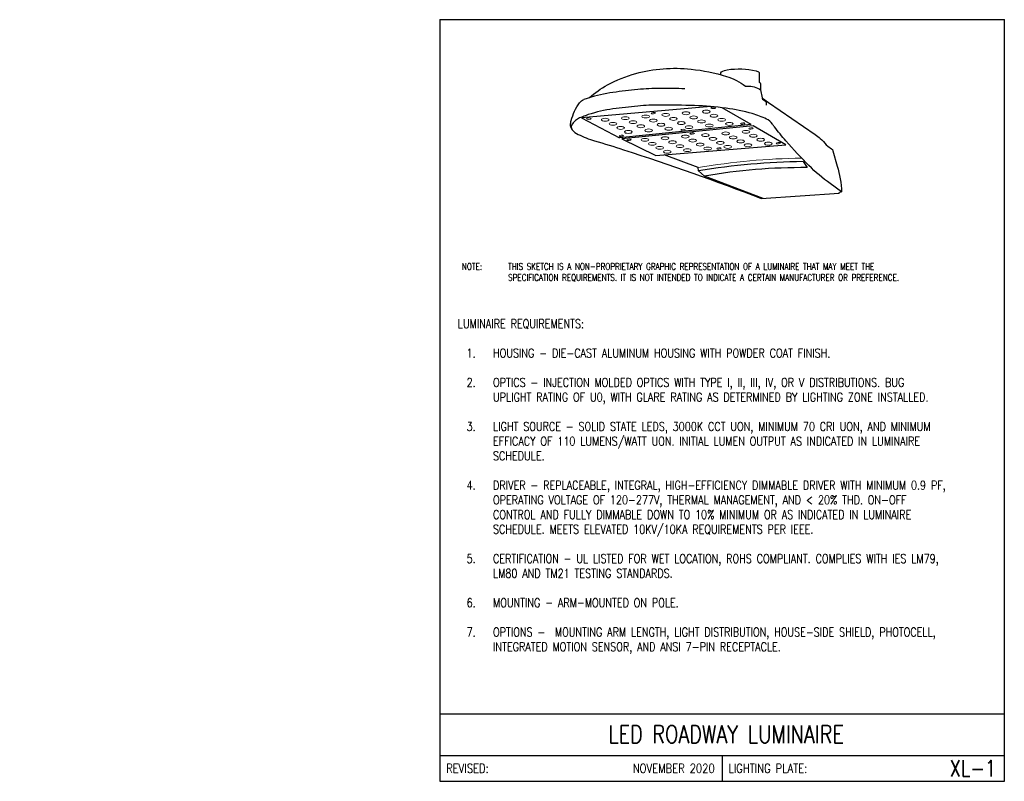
# Model space of a CAD drawing. Header units: inches. Extents: x -5.1 to 6.8, y 0 to 9.2.
import ezdxf
from ezdxf.enums import TextEntityAlignment as Align

# ---------------------------------------------------------------- set-up
doc = ezdxf.new("R2010")
doc.units = ezdxf.units.IN
doc.header["$MEASUREMENT"] = 0
doc.layers.add('E-DETL', color=10, linetype='CONTINUOUS', lineweight=30)
doc.layers.add('E-LUM-PLAT', color=8, linetype='CONTINUOUS', lineweight=13)
doc.layers.add('E-DETL-TEXT', color=3, linetype='CONTINUOUS')
doc.styles.add('romans', font='ROMANS.SHX', dxfattribs={"width": 0.8})
doc.styles.get("Standard").update_dxf_attribs({"font": 'ROMANS.SHX', "width": 0.8, "height": 0.125})

msp = doc.modelspace()

# ---------------------------------------------------------------- linework, layer by layer
at = {"layer": 'E-DETL'}
for p, q in [((0, 9.188), (0, 0)), ((0, 9.188), (6.81, 9.188)), ((6.81, 0), (6.81, 9.188)), ((3.268, 8.14), (1.711, 8.005)), ((3.757, 7.922), (3.408, 8.125)), ((1.711, 8.005), (2.167, 7.763)), ((3.757, 7.922), (2.167, 7.763)), ((3.78, 7.909), (2.196, 7.75)), ((4.174, 7.679), (3.78, 7.909)), ((2.196, 7.75), (2.606, 7.548)), ((2.606, 7.548), (4.174, 7.679)), ((4.383, 7.477), (4.432, 7.403)), ((0, 0.813), (6.81, 0.813)), ((0, 0.313), (6.81, 0.313)), ((3.405, 0.313), (3.405, 0)), ((0, 0), (6.81, 0))]:
    msp.add_line(p, q, dxfattribs=at)
for points in [[(1.803, 8.246), (1.805, 8.248, -0.057663), (2.022, 8.4, -0.058129), (2.363, 8.538, -0.093812), (3.031, 8.591, -0.04718), (3.457, 8.504, -0.090239), (3.687, 8.385)], [(3.39, 8.526), (3.39, 8.536, -0.274687), (3.4, 8.557, -0.101845), (3.468, 8.583, -0.094448), (3.816, 8.571, -0.173381), (3.851, 8.55), (3.851, 8.434), (3.855, 8.431, -0.149224), (3.868, 8.416, -0.123562), (3.87, 8.404), (3.869, 8.342)], [(2.957, 8.354, 0.005266), (2.659, 8.358, 0.025174), (2.388, 8.345, 0.008996), (2.089, 8.31, 0.045842), (1.791, 8.242, 0.013621), (1.737, 8.223, 0.013417)], [(3.687, 8.385), (3.708, 8.386, -0.147903), (3.869, 8.342, -0.471327)], [(3.869, 8.342), (3.887, 8.246), (3.889, 8.237), (3.891, 8.23), (3.928, 8.203, -0.222615), (3.935, 8.189, 0.019419), (3.938, 8.155, 0.363318)], [(1.597, 7.86), (1.588, 7.873, -0.116182), (1.58, 7.894, -0.069772), (1.58, 7.945, -0.030945), (1.585, 7.971, -0.086488), (1.685, 8.185, -0.173717), (1.737, 8.223, -0.173717)], [(3.891, 8.242), (3.967, 8.189), (4.529, 7.801, -0.014145), (4.59, 7.756, -0.102218), (4.659, 7.676), (4.682, 7.66), (4.725, 7.631, -0.172725), (4.743, 7.607), (4.795, 7.422, -0.056938), (4.847, 7.109, -1.226767)], [(4.847, 7.109), (4.709, 7.21, -0.038447), (4.453, 7.428, -0.017589), (4.175, 7.725, -0.015144), (4.036, 7.895, -0.014764), (4.012, 7.929, 0.132825), (3.941, 7.989, 0.043381), (3.769, 8.054, 0.033998), (3.455, 8.119, 0.02601), (3.071, 8.151, 0.007282), (2.659, 8.158, 0.025174), (2.388, 8.146, 0.008996), (2.089, 8.111, 0.045842), (1.791, 8.042, 0.026838), (1.686, 8.002, 0.067689), (1.638, 7.972, 0.040431), (1.599, 7.933, 0.36247), (1.597, 7.86, 0.111699), (1.668, 7.804, 0.040891), (1.868, 7.727, -0.007008), (2.217, 7.619, -0.013366), (3.877, 7.031, 0.067339)]]:
    msp.add_lwpolyline(points, format="xyb", dxfattribs=at)
for points in [[(3.902, 7.032), (3.192, 7.3), (3.122, 7.364), (3.118, 7.405), (2.708, 7.556)], [(3.877, 7.031), (4.816, 7.096)], [(4.816, 7.096), (4.82, 7.108), (4.847, 7.109)]]:
    msp.add_lwpolyline(points, dxfattribs=at)
for centre, radius, start, end in [((4.505, -0.975), 8.452, 90.8279, 99.4198), ((4.382, 0.471), 6.932, 89.593, 99.8911)]:
    msp.add_arc(centre, radius, start, end, dxfattribs=at)
at = {"layer": 'E-LUM-PLAT'}
msp.add_arc((4.502, -0.933), 8.452, 90.9261, 99.4198, dxfattribs=at)
for centre, major_axis, ratio in [((2.97, 8.059), (-0.046, 0), 0.381579), ((3.214, 8.078), (-0.046, 0), 0.381579), ((3.298, 8.123), (-0.0265, -0.0017), 0.327263), ((1.798, 7.993), (-0.0265, -0.0017), 0.327263), ((1.995, 7.981), (-0.046, 0), 0.381579), ((2.238, 8), (-0.046, 0), 0.381579), ((2.332, 7.951), (-0.046, 0), 0.381579), ((2.482, 8.02), (-0.046, 0), 0.381579), ((2.576, 7.97), (-0.046, 0), 0.381579), ((2.576, 8.06), (-0.0265, -0.0017), 0.327263), ((2.726, 8.039), (-0.046, 0), 0.381579), ((2.819, 7.99), (-0.046, 0), 0.381579), ((2.913, 7.941), (-0.046, 0), 0.381579), ((3.063, 8.009), (-0.046, 0), 0.381579), ((3.157, 7.96), (-0.046, 0), 0.381579), ((3.307, 8.029), (-0.046, 0), 0.381579), ((3.4, 7.98), (-0.046, 0), 0.381579), ((2.088, 7.931), (-0.046, 0), 0.381579), ((2.181, 7.882), (-0.046, 0), 0.381579), ((2.274, 7.833), (-0.046, 0), 0.381579), ((2.425, 7.902), (-0.046, 0), 0.381579), ((2.518, 7.852), (-0.046, 0), 0.381579), ((2.669, 7.921), (-0.046, 0), 0.381579), ((2.762, 7.872), (-0.046, 0), 0.381579), ((2.935, 7.857), (-0.0265, -0.0017), 0.327263), ((3.006, 7.891), (-0.046, 0), 0.381579), ((3.25, 7.911), (-0.046, 0), 0.381579), ((3.494, 7.93), (-0.046, 0), 0.381579), ((3.655, 7.935), (-0.0265, -0.0017), 0.327263), ((3.693, 7.835), (-0.046, 0), 0.381579), ((3.753, 7.874), (-0.0265, -0.0017), 0.327263), ((2.189, 7.787), (-0.0265, -0.0017), 0.327263), ((2.283, 7.739), (-0.0265, -0.0017), 0.327263), ((2.474, 7.738), (-0.046, 0), 0.381579), ((2.718, 7.757), (-0.046, 0), 0.381579), ((2.807, 7.709), (-0.046, 0), 0.381579), ((2.961, 7.777), (-0.046, 0), 0.381579), ((3.051, 7.729), (-0.046, 0), 0.381579), ((3.044, 7.814), (-0.0265, -0.0017), 0.327263), ((3.205, 7.796), (-0.046, 0), 0.381579), ((3.295, 7.749), (-0.046, 0), 0.381579), ((3.449, 7.816), (-0.046, 0), 0.381579), ((3.539, 7.768), (-0.046, 0), 0.381579), ((3.629, 7.72), (-0.046, 0), 0.381579), ((3.783, 7.788), (-0.046, 0), 0.381579), ((3.872, 7.74), (-0.046, 0), 0.381579), ((2.563, 7.69), (-0.046, 0), 0.381579), ((2.653, 7.642), (-0.046, 0), 0.381579), ((2.743, 7.595), (-0.046, 0), 0.381579), ((2.897, 7.662), (-0.046, 0), 0.381579), ((2.987, 7.614), (-0.046, 0), 0.381579), ((3.141, 7.681), (-0.046, 0), 0.381579), ((3.23, 7.634), (-0.046, 0), 0.381579), ((3.385, 7.701), (-0.046, 0), 0.381579), ((3.367, 7.633), (-0.0265, -0.0017), 0.327263), ((3.474, 7.653), (-0.046, 0), 0.381579), ((3.718, 7.673), (-0.046, 0), 0.381579), ((3.962, 7.692), (-0.046, 0), 0.381579), ((4.084, 7.698), (-0.0265, -0.0017), 0.327263)]:
    msp.add_ellipse(centre, major_axis=major_axis, ratio=ratio, dxfattribs=at)

# ---------------------------------------------------------------- texts
at = {"layer": 'E-DETL', "insert": (-5.067, 0.705), "char_height": 0.125, "attachment_point": 4}
msp.add_mtext('\\A1;  \\P ', dxfattribs=at)
at = {"layer": 'E-DETL-TEXT', "style": 'romans', "width": 0.8}
msp.add_text('LED ROADWAY LUMINAIRE', height=0.2125, dxfattribs=at).set_placement((3.454, 0.462), align=Align.CENTER)
for s, height, p in [('XL-1', 0.1969, (6.711, 0.156)), ('NOVEMBER 2020', 0.11, (3.316, 0.156))]:
    msp.add_text(s, height=height, dxfattribs=at).set_placement(p, align=Align.MIDDLE_RIGHT)
for s, p in [('REVISED:', (0.077, 0.156)), ('LIGHTING PLATE:', (3.482, 0.156))]:
    msp.add_text(s, height=0.11, dxfattribs=at).set_placement(p, align=Align.MIDDLE_LEFT)
at = {"layer": 'E-DETL-TEXT', "attachment_point": 1}
for s, insert, char_height in [('\\pxi-3,l4,t4;NOTE:^ITHIS SKETCH IS A NON-PROPRIETARY GRAPHIC REPRESENTATION OF A LUMINAIRE THAT MAY MEET THE  \\P^I^ISPECIFICATION REQUIREMENTS. IT IS NOT INTENDED TO INDICATE A CERTAIN MANUFACTURER OR PREFERENCE.', (0.187, 6.25), 0.079687), ('LUMINAIRE REQUIREMENTS:\\P\\P\\pxi-3,l4,t4;1.^IHOUSING - DIE-CAST ALUMINUM HOUSING WITH POWDER COAT FINISH.\\P\\pi0,l0,tz;\\P\\pi-3,l4,t4;2.^IOPTICS - INJECTION MOLDED OPTICS WITH TYPE I, II, III, IV, OR V DISTRIBUTIONS. BUG UPLIGHT RATING OF U0, WITH GLARE RATING AS DETERMINED BY LIGHTING ZONE INSTALLED.\\P\\pi0,l0,tz;\\P\\pi-3,l4,t4;3.^ILIGHT SOURCE - SOLID STATE LEDS, 3000K CCT UON, MINIMUM 70 CRI UON, AND MINIMUM EFFICACY OF 110 LUMENS/WATT UON. INITIAL LUMEN OUTPUT AS INDICATED IN LUMINAIRE SCHEDULE.\\P\\pi0,l0,tz;\\P\\pi-3,l4,t4;4.^IDRIVER - REPLACEABLE, INTEGRAL, HIGH-EFFICIENCY DIMMABLE DRIVER WITH MINIMUM 0.9 PF, OPERATING VOLTAGE OF 120-277V, THERMAL MANAGEMENT, AND < 20% THD. ON-OFF CONTROL AND FULLY DIMMABLE DOWN TO 10% MINIMUM OR AS INDICATED IN LUMINAIRE SCHEDULE. MEETS ELEVATED 10KV/10KA REQUIREMENTS PER IEEE.\\P\\pi0,l0,tz;\\P\\pi-3,l4,t4;5.^ICERTIFICATION - UL LISTED FOR WET LOCATION, ROHS COMPLIANT. COMPLIES WITH IES LM79, LM80 AND TM21 TESTING STANDARDS.\\P\\pi0,l0,tz;\\P\\pi-3,l4,t4;6.^IMOUNTING - ARM-MOUNTED ON POLE.\\P\\pi0,l0,tz;\\P\\pi-3,l4,t4;7.^IOPTIONS -  MOUNTING ARM LENGTH, LIGHT DISTRIBUTION, HOUSE-SIDE SHIELD, PHOTOCELL, INTEGRATED MOTION SENSOR, AND ANSI 7-PIN RECEPTACLE.', (0.217, 5.573), 0.10625)]:
    msp.add_mtext_dynamic_manual_height_columns(s, width=6.37764, gutter_width=0.625, heights=[0], dxfattribs=dict(at, insert=insert, char_height=char_height))

doc.saveas('drawing.dxf')
